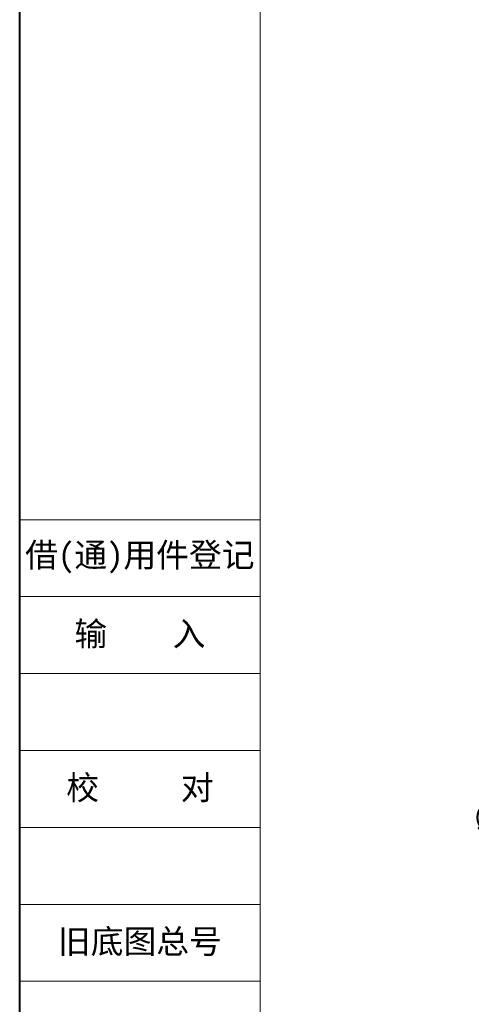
# Model space of a CAD drawing. Header units: millimetres. Extents: x 3698 to 5159, y 261 to 1294.
# Tile 2 of 46: x 3698 to 3861, y 465 to 821. Entities that reach past the tile are written whole.
import ezdxf

# ---------------------------------------------------------------- set-up
doc = ezdxf.new("R2010")
doc.units = ezdxf.units.MM
doc.linetypes.add('CENTER', pattern=[0.6, 0.375, -0.075, 0.075, -0.075])
doc.styles.get("Standard").update_dxf_attribs({"font": '仿宋_GB2312.ttf', "width": 0.8})
doc.styles.add('样式 3.5', font='仿宋_GB2312.ttf')
doc.dimstyles.new('ISO-45.1', dxfattribs={"dimtxt": 10, "dimasz": 9, "dimexe": 6.5, "dimexo": 0.625, "dimgap": 2.5, "dimtad": 1, "dimtoh": 1, "dimdsep": 46, "dimtxsty": 'Standard', "dimcen": 2.5, "dimadec": 0, "dimazin": 0, "dimtfac": 1, "dimtmove": 0, "dimatfit": 3, "dimfxl": 0, "dimarcsym": 0})

# ---------------------------------------------------------------- blocks, each defined once
blk = doc.blocks.new('*D1951')
at = {"color": 0, "lineweight": -2}
for p, q in [((3923.7, 560.86), (3929.98, 567.31)), ((3917.43, 554.41), (3913.1, 549.96)), ((3888.24, 524.4), (3906.83, 543.51)), ((3864.54, 524.4), (3888.24, 524.4))]:
    blk.add_line(p, q, dxfattribs=at)
at = {"color": 0, "lineweight": 9}
for points in [[(3922.63, 561.91), (3924.78, 559.81), (3917.43, 554.41)], [(3905.75, 544.56), (3907.91, 542.47), (3913.1, 549.96)]]:
    blk.add_solid(points, dxfattribs=at)
at = {"layer": 'Defpoints', "color": 0, "lineweight": 9}
for p in [(3917.43, 554.41), (3913.1, 549.96)]:
    blk.add_point(p, dxfattribs=at)
at = {"color": 0, "lineweight": 9, "insert": (3875.14, 531.9), "char_height": 10, "attachment_point": 5}
blk.add_mtext('∅6.2', dxfattribs=at)

msp = doc.modelspace()

# ---------------------------------------------------------------- linework, layer by layer
at = {"color": 7, "lineweight": 40}
msp.add_line((3697.745, 260.728), (3697.745, 1293.742), dxfattribs=at)
at = {"color": 7, "lineweight": 13}
msp.add_line((3784.699, 278.119), (3784.699, 1276.351), dxfattribs=at)
at = {"color": 7, "lineweight": 15}
for p, q in [((3697.745, 639.848), (3784.699, 639.848)), ((3697.745, 612.023), (3784.699, 612.023)), ((3697.745, 584.197), (3784.699, 584.197)), ((3697.745, 556.372), (3784.699, 556.372)), ((3697.745, 528.547), (3784.699, 528.547)), ((3697.745, 500.722), (3784.699, 500.722)), ((3697.745, 472.896), (3784.699, 472.896))]:
    msp.add_line(p, q, dxfattribs=at)

# ---------------------------------------------------------------- texts
at = {"color": 7, "linetype": 'CENTER', "lineweight": 18, "char_height": 8.6954, "width": 86.95403, "attachment_point": 5, "style": '样式 3.5'}
for s, insert in [('{\\fSimSun|b0|i0|c134|p2;借}({\\fSimSun|b0|i0|c134|p2;通}){\\fSimSun|b0|i0|c134|p2;用件登记}', (3741.222, 625.935)), ('\\f宋体|b0|i0|c134|p2;校     对', (3741.222, 542.459)), ('\\f宋体|b0|i0|c134|p2;旧底图总号', (3741.222, 486.809))]:
    msp.add_mtext(s, dxfattribs=dict(at, insert=insert))
at = {"color": 7, "lineweight": 18, "insert": (3741.222, 598.11), "char_height": 8.6954, "width": 86.95403, "attachment_point": 5, "style": '样式 3.5'}
msp.add_mtext('{\\fSimSun|b0|i0|c134|p2;输    入}', dxfattribs=at)

# ---------------------------------------------------------------- dimensions: what is measured, and where the dimension line sits
at = {"color": 5, "lineweight": 9}
dim = msp.add_diameter_dim_2p(p1=(3917.428, 554.408), p2=(3913.105, 549.964), dimstyle='ISO-45.1', dxfattribs=at)
dim.commit()
dim.dimension.update_dxf_attribs({"geometry": '*D1951', "text_midpoint": (3875.139, 524.398), "dimtype": 163})

doc.saveas('drawing.dxf')
